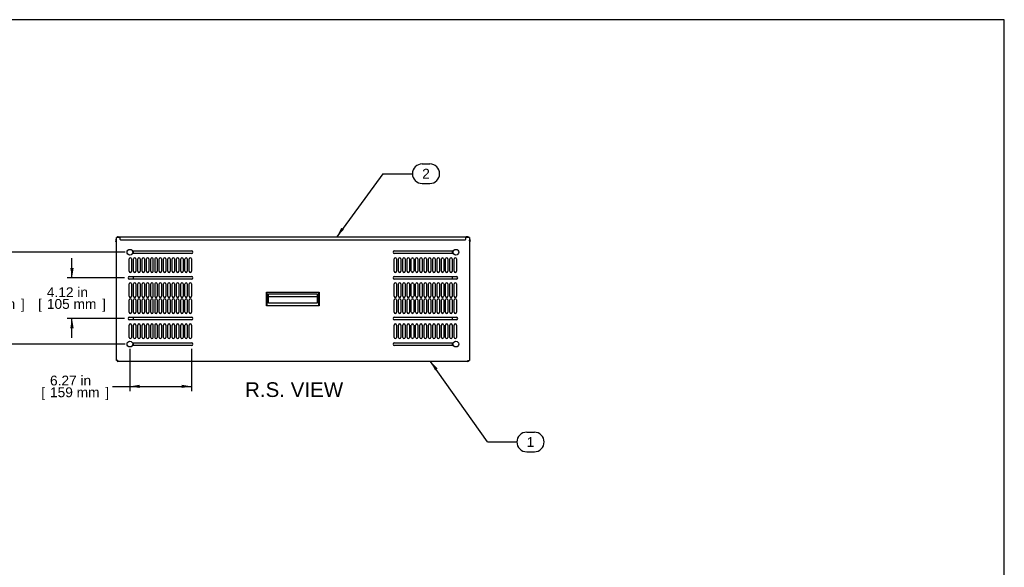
# Model space of a CAD drawing. Header units: inches. Extents: x 0 to 188, y 0 to 141.
# Tile 22 of 22: x 87 to 188, y 85 to 141. Entities that reach past the tile are written whole.
import ezdxf
from ezdxf.enums import TextEntityAlignment as Align

# ---------------------------------------------------------------- set-up
doc = ezdxf.new("R2010")
doc.units = ezdxf.units.IN
doc.header["$MEASUREMENT"] = 0
for name, color, linetype in [('COM57176-46', 7, 'Continuous'), ('COM57177-4', 7, 'Continuous'), ('COM57179-6S', 7, 'Continuous'), ('Default', 7, 'Continuous'), ('HAN13044', 7, 'Continuous'), ('SCS19417', 7, 'Continuous'), ('SCS19496', 7, 'Continuous')]:
    doc.layers.add(name, color=color, linetype=linetype)
doc.styles.add('SEACAD_Arial', font='arial.ttf')
doc.dimstyles.new('WEB', dxfattribs={"dimtxt": 1, "dimasz": 1, "dimexe": 0.5, "dimexo": 0.5, "dimgap": 0.25, "dimtad": 0, "dimtih": 1, "dimtoh": 1, "dimzin": 4, "dimdsep": 46, "dimtxsty": 'SEACAD_Arial', "dimblk1": '_SE_FILLED', "dimblk2": '_SE_FILLED', "dimsah": 1, "dimcen": 0.5, "dimadec": 0, "dimazin": 0, "dimtfac": 0.8, "dimtdec": 0, "dimtofl": 0, "dimtmove": 0, "dimatfit": 3, "dimfxl": 1, "dimtolj": 1, "dimtzin": 4, "dimarcsym": 0})

# ---------------------------------------------------------------- blocks, each defined once
blk = doc.blocks.new('SEANNOT_GROUP1')
at = {"layer": 'Default', "linetype": 'Continuous'}
blk.add_hatch(color=7, dxfattribs=at).paths.add_polyline_path([(130.08, 105.32), (129.37, 106.04), (129.81, 105.13)])
at = {"layer": 'Default', "color": 7, "linetype": 'Continuous'}
for p, q in [((139.17, 98.82), (139.95, 98.82)), ((135.17, 97.82), (138.17, 97.82)), ((139.17, 96.82), (139.95, 96.82))]:
    blk.add_line(p, q, dxfattribs=at)
blk.add_lwpolyline([(135.17, 97.82), (129.37, 106.04)], dxfattribs=at)
for centre, start, end in [((139.17, 97.82), 90, 270), ((139.95, 97.82), 270, 90)]:
    blk.add_arc(centre, 1, start, end, dxfattribs=at)
at = {"layer": 'Default', "color": 7, "linetype": 'Continuous', "style": 'SEACAD_Arial'}
blk.add_text('1', height=1, dxfattribs=at).set_placement((139.17, 98.32), align=Align.TOP_LEFT)
blk = doc.blocks.new('SEANNOT_GROUP2')
at = {"layer": 'Default', "linetype": 'Continuous'}
blk.add_hatch(color=7, dxfattribs=at).paths.add_polyline_path([(120.25, 119.67), (119.79, 118.76), (120.52, 119.47)])
at = {"layer": 'Default', "color": 7, "linetype": 'Continuous'}
for p, q in [((128.51, 126.19), (129.29, 126.19)), ((124.51, 125.19), (127.51, 125.19)), ((128.51, 124.19), (129.29, 124.19))]:
    blk.add_line(p, q, dxfattribs=at)
blk.add_lwpolyline([(124.51, 125.19), (119.79, 118.76)], dxfattribs=at)
for centre, start, end in [((128.51, 125.19), 90, 270), ((129.29, 125.19), 270, 90)]:
    blk.add_arc(centre, 1, start, end, dxfattribs=at)
at = {"layer": 'Default', "color": 7, "linetype": 'Continuous', "style": 'SEACAD_Arial'}
blk.add_text('2', height=1, dxfattribs=at).set_placement((128.51, 125.69), align=Align.TOP_LEFT)
blk = doc.blocks.new('SE5')
at = {"layer": 'COM57176-46', "color": 7, "linetype": 'Continuous'}
for p, q in [((97.32, 106.13), (97.32, 118.69)), ((97.4, 118.69), (97.32, 118.69)), ((97.67, 118.69), (97.4, 118.69)), ((133.23, 118.69), (132.97, 118.69)), ((133.32, 118.69), (133.23, 118.69)), ((133.32, 118.69), (133.32, 106.13)), ((98.94, 117.32), (104.96, 117.32)), ((104.96, 117.04), (98.94, 117.04)), ((125.68, 117.32), (131.7, 117.32)), ((131.7, 117.04), (125.68, 117.04)), ((98.62, 115.24), (98.62, 116.5)), ((98.86, 116.5), (98.86, 115.24)), ((99.06, 115.24), (99.06, 116.5)), ((99.29, 116.5), (99.29, 115.24)), ((99.5, 115.24), (99.5, 116.5)), ((99.73, 116.5), (99.73, 115.24)), ((99.93, 115.24), (99.93, 116.5)), ((100.17, 116.5), (100.17, 115.24)), ((100.37, 115.24), (100.37, 116.5)), ((100.61, 116.5), (100.61, 115.24)), ((100.81, 115.24), (100.81, 116.5)), ((101.04, 116.5), (101.04, 115.24)), ((101.25, 115.24), (101.25, 116.5)), ((101.48, 116.5), (101.48, 115.24)), ((101.68, 115.24), (101.68, 116.5)), ((101.92, 116.5), (101.92, 115.24)), ((102.12, 115.24), (102.12, 116.5)), ((102.36, 116.5), (102.36, 115.24)), ((102.56, 115.24), (102.56, 116.5)), ((102.79, 116.5), (102.79, 115.24)), ((103, 115.24), (103, 116.5)), ((103.23, 116.5), (103.23, 115.24)), ((103.43, 115.24), (103.43, 116.5)), ((103.67, 116.5), (103.67, 115.24)), ((103.87, 115.24), (103.87, 116.5)), ((104.11, 116.5), (104.11, 115.24)), ((104.31, 115.24), (104.31, 116.5)), ((104.54, 116.5), (104.54, 115.24)), ((104.75, 115.24), (104.75, 116.5)), ((104.98, 116.5), (104.98, 115.24)), ((125.65, 115.24), (125.65, 116.5)), ((125.89, 116.5), (125.89, 115.24)), ((126.09, 115.24), (126.09, 116.5)), ((126.33, 116.5), (126.33, 115.24)), ((126.53, 115.24), (126.53, 116.5)), ((126.76, 116.5), (126.76, 115.24)), ((126.97, 115.24), (126.97, 116.5)), ((127.2, 116.5), (127.2, 115.24)), ((127.4, 115.24), (127.4, 116.5)), ((127.64, 116.5), (127.64, 115.24)), ((127.84, 115.24), (127.84, 116.5)), ((128.08, 116.5), (128.08, 115.24)), ((128.28, 115.24), (128.28, 116.5)), ((128.51, 116.5), (128.51, 115.24)), ((128.72, 115.24), (128.72, 116.5)), ((128.95, 116.5), (128.95, 115.24)), ((129.15, 115.24), (129.15, 116.5)), ((129.39, 116.5), (129.39, 115.24)), ((129.59, 115.24), (129.59, 116.5)), ((129.83, 116.5), (129.83, 115.24)), ((130.03, 115.24), (130.03, 116.5)), ((130.26, 116.5), (130.26, 115.24)), ((130.47, 115.24), (130.47, 116.5)), ((130.7, 116.5), (130.7, 115.24)), ((130.9, 115.24), (130.9, 116.5)), ((131.14, 116.5), (131.14, 115.24)), ((131.34, 115.24), (131.34, 116.5)), ((131.58, 116.5), (131.58, 115.24)), ((131.78, 115.24), (131.78, 116.5)), ((132.01, 116.5), (132.01, 115.24)), ((98.65, 114.7), (104.96, 114.7)), ((125.68, 114.7), (131.99, 114.7)), ((98.62, 112.68), (98.62, 113.94)), ((104.96, 114.42), (98.65, 114.42)), ((98.86, 113.94), (98.86, 112.68)), ((99.06, 112.68), (99.06, 113.94)), ((99.29, 113.94), (99.29, 112.68)), ((99.5, 112.68), (99.5, 113.94)), ((99.73, 113.94), (99.73, 112.68)), ((99.93, 112.68), (99.93, 113.94)), ((100.17, 113.94), (100.17, 112.68)), ((100.37, 112.68), (100.37, 113.94)), ((100.61, 113.94), (100.61, 112.68)), ((100.81, 112.68), (100.81, 113.94)), ((101.04, 113.94), (101.04, 112.68)), ((101.25, 112.68), (101.25, 113.94)), ((101.48, 113.94), (101.48, 112.68)), ((101.68, 112.68), (101.68, 113.94)), ((101.92, 113.94), (101.92, 112.68)), ((102.12, 112.68), (102.12, 113.94)), ((102.36, 113.94), (102.36, 112.68)), ((102.56, 112.68), (102.56, 113.94)), ((102.79, 113.94), (102.79, 112.68)), ((103, 112.68), (103, 113.94)), ((103.23, 113.94), (103.23, 112.68)), ((103.43, 112.68), (103.43, 113.94)), ((103.67, 113.94), (103.67, 112.68)), ((103.87, 112.68), (103.87, 113.94)), ((104.11, 113.94), (104.11, 112.68)), ((104.31, 112.68), (104.31, 113.94)), ((104.54, 113.94), (104.54, 112.68)), ((104.75, 112.68), (104.75, 113.94)), ((104.98, 113.94), (104.98, 112.68)), ((125.65, 112.68), (125.65, 113.94)), ((131.99, 114.42), (125.68, 114.42)), ((125.89, 113.94), (125.89, 112.68)), ((126.09, 112.68), (126.09, 113.94)), ((126.33, 113.94), (126.33, 112.68)), ((126.53, 112.68), (126.53, 113.94)), ((126.76, 113.94), (126.76, 112.68)), ((126.97, 112.68), (126.97, 113.94)), ((127.2, 113.94), (127.2, 112.68)), ((127.4, 112.68), (127.4, 113.94)), ((127.64, 113.94), (127.64, 112.68)), ((127.84, 112.68), (127.84, 113.94)), ((128.08, 113.94), (128.08, 112.68)), ((128.28, 112.68), (128.28, 113.94)), ((128.51, 113.94), (128.51, 112.68)), ((128.72, 112.68), (128.72, 113.94)), ((128.95, 113.94), (128.95, 112.68)), ((129.15, 112.68), (129.15, 113.94)), ((129.39, 113.94), (129.39, 112.68)), ((129.59, 112.68), (129.59, 113.94)), ((129.83, 113.94), (129.83, 112.68)), ((130.03, 112.68), (130.03, 113.94)), ((130.26, 113.94), (130.26, 112.68)), ((130.47, 112.68), (130.47, 113.94)), ((130.7, 113.94), (130.7, 112.68)), ((130.9, 112.68), (130.9, 113.94)), ((131.14, 113.94), (131.14, 112.68)), ((131.34, 112.68), (131.34, 113.94)), ((131.58, 113.94), (131.58, 112.68)), ((131.78, 112.68), (131.78, 113.94)), ((132.01, 113.94), (132.01, 112.68)), ((98.62, 111.05), (98.62, 112.32)), ((98.86, 112.32), (98.86, 111.05)), ((99.06, 111.05), (99.06, 112.32)), ((99.29, 112.32), (99.29, 111.05)), ((99.5, 111.05), (99.5, 112.32)), ((99.73, 112.32), (99.73, 111.05)), ((99.93, 111.05), (99.93, 112.32)), ((100.17, 112.32), (100.17, 111.05)), ((100.37, 111.05), (100.37, 112.32)), ((100.61, 112.32), (100.61, 111.05)), ((100.81, 111.05), (100.81, 112.32)), ((101.04, 112.32), (101.04, 111.05)), ((101.25, 111.05), (101.25, 112.32)), ((101.48, 112.32), (101.48, 111.05)), ((101.68, 111.05), (101.68, 112.32)), ((101.92, 112.32), (101.92, 111.05)), ((102.12, 111.05), (102.12, 112.32)), ((102.36, 112.32), (102.36, 111.05)), ((102.56, 111.05), (102.56, 112.32)), ((102.79, 112.32), (102.79, 111.05)), ((103, 111.05), (103, 112.32)), ((103.23, 112.32), (103.23, 111.05)), ((103.43, 111.05), (103.43, 112.32)), ((103.67, 112.32), (103.67, 111.05)), ((103.87, 111.05), (103.87, 112.32)), ((104.11, 112.32), (104.11, 111.05)), ((104.31, 111.05), (104.31, 112.32)), ((104.54, 112.32), (104.54, 111.05)), ((104.75, 111.05), (104.75, 112.32)), ((104.98, 112.32), (104.98, 111.05)), ((125.65, 111.05), (125.65, 112.32)), ((125.89, 112.32), (125.89, 111.05)), ((126.09, 111.05), (126.09, 112.32)), ((126.33, 112.32), (126.33, 111.05)), ((126.53, 111.05), (126.53, 112.32)), ((126.76, 112.32), (126.76, 111.05)), ((126.97, 111.05), (126.97, 112.32)), ((127.2, 112.32), (127.2, 111.05)), ((127.4, 111.05), (127.4, 112.32)), ((127.64, 112.32), (127.64, 111.05)), ((127.84, 111.05), (127.84, 112.32)), ((128.08, 112.32), (128.08, 111.05)), ((128.28, 111.05), (128.28, 112.32)), ((128.51, 112.32), (128.51, 111.05)), ((128.72, 111.05), (128.72, 112.32)), ((128.95, 112.32), (128.95, 111.05)), ((129.15, 111.05), (129.15, 112.32)), ((129.39, 112.32), (129.39, 111.05)), ((129.59, 111.05), (129.59, 112.32)), ((129.83, 112.32), (129.83, 111.05)), ((130.03, 111.05), (130.03, 112.32)), ((130.26, 112.32), (130.26, 111.05)), ((130.47, 111.05), (130.47, 112.32)), ((130.7, 112.32), (130.7, 111.05)), ((130.9, 111.05), (130.9, 112.32)), ((131.14, 112.32), (131.14, 111.05)), ((131.34, 111.05), (131.34, 112.32)), ((131.58, 112.32), (131.58, 111.05)), ((131.78, 111.05), (131.78, 112.32)), ((132.01, 112.32), (132.01, 111.05)), ((98.65, 110.57), (104.96, 110.57)), ((125.68, 110.57), (131.99, 110.57)), ((98.62, 108.49), (98.62, 109.75)), ((104.96, 110.29), (98.65, 110.29)), ((98.86, 109.75), (98.86, 108.49)), ((99.06, 108.49), (99.06, 109.75)), ((99.29, 109.75), (99.29, 108.49)), ((99.5, 108.49), (99.5, 109.75)), ((99.73, 109.75), (99.73, 108.49)), ((99.93, 108.49), (99.93, 109.75)), ((100.17, 109.75), (100.17, 108.49)), ((100.37, 108.49), (100.37, 109.75)), ((100.61, 109.75), (100.61, 108.49)), ((100.81, 108.49), (100.81, 109.75)), ((101.04, 109.75), (101.04, 108.49)), ((101.25, 108.49), (101.25, 109.75)), ((101.48, 109.75), (101.48, 108.49)), ((101.68, 108.49), (101.68, 109.75)), ((101.92, 109.75), (101.92, 108.49)), ((102.12, 108.49), (102.12, 109.75)), ((102.36, 109.75), (102.36, 108.49)), ((102.56, 108.49), (102.56, 109.75)), ((102.79, 109.75), (102.79, 108.49)), ((103, 108.49), (103, 109.75)), ((103.23, 109.75), (103.23, 108.49)), ((103.43, 108.49), (103.43, 109.75)), ((103.67, 109.75), (103.67, 108.49)), ((103.87, 108.49), (103.87, 109.75)), ((104.11, 109.75), (104.11, 108.49)), ((104.31, 108.49), (104.31, 109.75)), ((104.54, 109.75), (104.54, 108.49)), ((104.75, 108.49), (104.75, 109.75)), ((104.98, 109.75), (104.98, 108.49)), ((125.65, 108.49), (125.65, 109.75)), ((131.99, 110.29), (125.68, 110.29)), ((125.89, 109.75), (125.89, 108.49)), ((126.09, 108.49), (126.09, 109.75)), ((126.33, 109.75), (126.33, 108.49)), ((126.53, 108.49), (126.53, 109.75)), ((126.76, 109.75), (126.76, 108.49)), ((126.97, 108.49), (126.97, 109.75)), ((127.2, 109.75), (127.2, 108.49)), ((127.4, 108.49), (127.4, 109.75)), ((127.64, 109.75), (127.64, 108.49)), ((127.84, 108.49), (127.84, 109.75)), ((128.08, 109.75), (128.08, 108.49)), ((128.28, 108.49), (128.28, 109.75)), ((128.51, 109.75), (128.51, 108.49)), ((128.72, 108.49), (128.72, 109.75)), ((128.95, 109.75), (128.95, 108.49)), ((129.15, 108.49), (129.15, 109.75)), ((129.39, 109.75), (129.39, 108.49)), ((129.59, 108.49), (129.59, 109.75)), ((129.83, 109.75), (129.83, 108.49)), ((130.03, 108.49), (130.03, 109.75)), ((130.26, 109.75), (130.26, 108.49)), ((130.47, 108.49), (130.47, 109.75)), ((130.7, 109.75), (130.7, 108.49)), ((130.9, 108.49), (130.9, 109.75)), ((131.14, 109.75), (131.14, 108.49)), ((131.34, 108.49), (131.34, 109.75)), ((131.58, 109.75), (131.58, 108.49)), ((131.78, 108.49), (131.78, 109.75)), ((132.01, 109.75), (132.01, 108.49)), ((98.94, 107.95), (104.96, 107.95)), ((104.96, 107.67), (98.94, 107.67)), ((125.68, 107.95), (131.7, 107.95)), ((131.7, 107.67), (125.68, 107.67)), ((97.4, 106.13), (97.32, 106.13)), ((97.46, 106.13), (97.4, 106.13)), ((97.46, 106.13), (97.46, 106.04)), ((133.17, 106.04), (97.46, 106.04)), ((133.17, 106.04), (133.17, 106.13)), ((133.17, 106.13), (133.23, 106.13)), ((133.23, 106.13), (133.32, 106.13))]:
    blk.add_line(p, q, dxfattribs=at)
for centre, radius, start, end in [((98.74, 116.5), 0.117, 0, 180), ((99.18, 116.5), 0.117, 0, 180), ((99.61, 116.5), 0.117, 0, 180), ((100.05, 116.5), 0.117, 0, 180), ((100.49, 116.5), 0.117, 0, 180), ((100.93, 116.5), 0.117, 0, 180), ((101.36, 116.5), 0.117, 0, 180), ((101.8, 116.5), 0.117, 0, 180), ((102.24, 116.5), 0.117, 0, 180), ((102.68, 116.5), 0.117, 0, 180), ((103.11, 116.5), 0.117, 0, 180), ((103.55, 116.5), 0.117, 0, 180), ((103.99, 116.5), 0.117, 0, 180), ((104.43, 116.5), 0.117, 0, 180), ((104.86, 116.5), 0.117, 0, 180), ((104.96, 117.18), 0.14, 270, 90), ((125.68, 117.18), 0.141, 90, 270), ((125.77, 116.5), 0.118, 0, 180), ((126.21, 116.5), 0.117, 0, 180), ((126.65, 116.5), 0.118, 0, 180), ((127.08, 116.5), 0.117, 0, 180), ((127.52, 116.5), 0.117, 0, 180), ((127.96, 116.5), 0.118, 0, 180), ((128.4, 116.5), 0.117, 0, 180), ((128.83, 116.5), 0.117, 0, 180), ((129.27, 116.5), 0.118, 0, 180), ((129.71, 116.5), 0.117, 0, 180), ((130.15, 116.5), 0.117, 0, 180), ((130.58, 116.5), 0.117, 0, 180), ((131.02, 116.5), 0.117, 0, 180), ((131.46, 116.5), 0.118, 0, 180), ((131.9, 116.5), 0.117, 0, 180), ((98.65, 114.56), 0.141, 90, 270), ((98.74, 115.24), 0.117, 180, 0), ((99.18, 115.24), 0.117, 180, 0), ((99.61, 115.24), 0.117, 180, 0), ((100.05, 115.24), 0.117, 180, 0), ((100.49, 115.24), 0.117, 180, 0), ((100.93, 115.24), 0.117, 180, 0), ((101.36, 115.24), 0.117, 180, 0), ((101.8, 115.24), 0.117, 180, 0), ((102.24, 115.24), 0.117, 180, 0), ((102.68, 115.24), 0.117, 180, 0), ((103.11, 115.24), 0.117, 180, 0), ((103.55, 115.24), 0.117, 180, 0), ((103.99, 115.24), 0.117, 180, 0), ((104.43, 115.24), 0.117, 180, 0), ((104.86, 115.24), 0.117, 180, 0), ((104.96, 114.56), 0.141, 270, 90), ((125.68, 114.56), 0.141, 90, 270), ((125.77, 115.24), 0.117, 180, 0), ((126.21, 115.24), 0.117, 180, 0), ((126.65, 115.24), 0.117, 180, 0), ((127.08, 115.24), 0.117, 180, 0), ((127.52, 115.24), 0.117, 180, 0), ((127.96, 115.24), 0.117, 180, 0), ((128.4, 115.24), 0.117, 180, 0), ((128.83, 115.24), 0.117, 180, 0), ((129.27, 115.24), 0.117, 180, 0), ((129.71, 115.24), 0.117, 180, 0), ((130.15, 115.24), 0.117, 180, 0), ((130.58, 115.24), 0.117, 180, 0), ((131.02, 115.24), 0.117, 180, 0), ((131.46, 115.24), 0.117, 180, 0), ((131.9, 115.24), 0.117, 180, 0), ((131.99, 114.56), 0.141, 270, 90), ((98.74, 113.94), 0.117, 0, 180), ((99.18, 113.94), 0.117, 0, 180), ((99.61, 113.94), 0.117, 0, 180), ((100.05, 113.94), 0.117, 0, 180), ((100.49, 113.94), 0.117, 0, 180), ((100.93, 113.94), 0.117, 0, 180), ((101.36, 113.94), 0.117, 0, 180), ((101.8, 113.94), 0.117, 0, 180), ((102.24, 113.94), 0.117, 0, 180), ((102.68, 113.94), 0.117, 0, 180), ((103.11, 113.94), 0.117, 0, 180), ((103.55, 113.94), 0.117, 0, 180), ((103.99, 113.94), 0.117, 0, 180), ((104.43, 113.94), 0.117, 0, 180), ((104.86, 113.94), 0.117, 0, 180), ((125.77, 113.94), 0.117, 0, 180), ((126.21, 113.94), 0.117, 0, 180), ((126.65, 113.94), 0.117, 0, 180), ((127.08, 113.94), 0.117, 0, 180), ((127.52, 113.94), 0.117, 0, 180), ((127.96, 113.94), 0.117, 0, 180), ((128.4, 113.94), 0.117, 0, 180), ((128.83, 113.94), 0.117, 0, 180), ((129.27, 113.94), 0.117, 0, 180), ((129.71, 113.94), 0.117, 0, 180), ((130.15, 113.94), 0.117, 0, 180), ((130.58, 113.94), 0.117, 0, 180), ((131.02, 113.94), 0.117, 0, 180), ((131.46, 113.94), 0.117, 0, 180), ((131.9, 113.94), 0.117, 0, 180), ((98.74, 112.68), 0.117, 180, 360), ((99.18, 112.68), 0.117, 180, 360), ((99.61, 112.68), 0.117, 180, 360), ((100.05, 112.68), 0.117, 180, 360), ((100.49, 112.68), 0.117, 180, 360), ((100.93, 112.68), 0.117, 180, 360), ((101.36, 112.68), 0.117, 180, 360), ((101.8, 112.68), 0.117, 180, 360), ((102.24, 112.68), 0.117, 180, 360), ((102.68, 112.68), 0.117, 180, 360), ((103.11, 112.68), 0.117, 180, 360), ((103.55, 112.68), 0.117, 180, 360), ((103.99, 112.68), 0.117, 180, 360), ((104.43, 112.68), 0.117, 180, 360), ((104.86, 112.68), 0.117, 180, 360), ((125.77, 112.68), 0.117, 180, 0), ((126.21, 112.68), 0.117, 180, 0), ((126.65, 112.68), 0.117, 180, 0), ((127.08, 112.68), 0.117, 180, 0), ((127.52, 112.68), 0.117, 180, 0), ((127.96, 112.68), 0.117, 180, 0), ((128.4, 112.68), 0.117, 180, 0), ((128.83, 112.68), 0.117, 180, 0), ((129.27, 112.68), 0.117, 180, 0), ((129.71, 112.68), 0.117, 180, 0), ((130.15, 112.68), 0.117, 180, 0), ((130.58, 112.68), 0.117, 180, 0), ((131.02, 112.68), 0.117, 180, 0), ((131.46, 112.68), 0.117, 180, 0), ((131.9, 112.68), 0.117, 180, 0), ((98.74, 112.32), 0.117, 0, 180), ((99.18, 112.32), 0.117, 0, 180), ((99.61, 112.32), 0.117, 0, 180), ((100.05, 112.32), 0.117, 0, 180), ((100.49, 112.32), 0.117, 0, 180), ((100.93, 112.32), 0.117, 0, 180), ((101.36, 112.32), 0.117, 0, 180), ((101.8, 112.32), 0.117, 0, 180), ((102.24, 112.32), 0.117, 0, 180), ((102.68, 112.32), 0.117, 0, 180), ((103.11, 112.32), 0.117, 0, 180), ((103.55, 112.32), 0.117, 0, 180), ((103.99, 112.32), 0.117, 0, 180), ((104.43, 112.32), 0.117, 0, 180), ((104.86, 112.32), 0.117, 0, 180), ((125.77, 112.32), 0.117, 0, 180), ((126.21, 112.32), 0.117, 0, 180), ((126.65, 112.32), 0.117, 0, 180), ((127.08, 112.32), 0.117, 0, 180), ((127.52, 112.32), 0.117, 0, 180), ((127.96, 112.32), 0.117, 0, 180), ((128.4, 112.32), 0.117, 0, 180), ((128.83, 112.32), 0.117, 0, 180), ((129.27, 112.32), 0.117, 0, 180), ((129.71, 112.32), 0.117, 0, 180), ((130.15, 112.32), 0.117, 0, 180), ((130.58, 112.32), 0.117, 0, 180), ((131.02, 112.32), 0.117, 0, 180), ((131.46, 112.32), 0.117, 0, 180), ((131.9, 112.32), 0.117, 0, 180), ((98.65, 110.43), 0.14, 90, 270), ((98.74, 111.05), 0.117, 180, 360), ((99.18, 111.05), 0.117, 180, 360), ((99.61, 111.05), 0.117, 180, 360), ((100.05, 111.05), 0.117, 180, 360), ((100.49, 111.05), 0.117, 180, 360), ((100.93, 111.05), 0.117, 180, 360), ((101.36, 111.05), 0.117, 180, 360), ((101.8, 111.05), 0.117, 180, 360), ((102.24, 111.05), 0.117, 180, 360), ((102.68, 111.05), 0.117, 180, 360), ((103.11, 111.05), 0.117, 180, 360), ((103.55, 111.05), 0.117, 180, 360), ((103.99, 111.05), 0.117, 180, 360), ((104.43, 111.05), 0.117, 180, 360), ((104.86, 111.05), 0.117, 180, 360), ((104.96, 110.43), 0.14, 270, 90), ((125.68, 110.43), 0.14, 90, 270), ((125.77, 111.05), 0.117, 180, 0), ((126.21, 111.05), 0.117, 180, 0), ((126.65, 111.05), 0.117, 180, 0), ((127.08, 111.05), 0.117, 180, 0), ((127.52, 111.05), 0.117, 180, 0), ((127.96, 111.05), 0.117, 180, 0), ((128.4, 111.05), 0.117, 180, 0), ((128.83, 111.05), 0.117, 180, 0), ((129.27, 111.05), 0.117, 180, 0), ((129.71, 111.05), 0.117, 180, 0), ((130.15, 111.05), 0.117, 180, 0), ((130.58, 111.05), 0.117, 180, 0), ((131.02, 111.05), 0.117, 180, 0), ((131.46, 111.05), 0.117, 180, 0), ((131.9, 111.05), 0.117, 180, 0), ((131.99, 110.43), 0.14, 270, 90), ((98.74, 109.75), 0.117, 0, 180), ((99.18, 109.75), 0.117, 0, 180), ((99.61, 109.75), 0.117, 0, 180), ((100.05, 109.75), 0.117, 0, 180), ((100.49, 109.75), 0.117, 0, 180), ((100.93, 109.75), 0.117, 0, 180), ((101.36, 109.75), 0.117, 0, 180), ((101.8, 109.75), 0.117, 0, 180), ((102.24, 109.75), 0.117, 0, 180), ((102.68, 109.75), 0.117, 0, 180), ((103.11, 109.75), 0.117, 0, 180), ((103.55, 109.75), 0.117, 0, 180), ((103.99, 109.75), 0.117, 0, 180), ((104.43, 109.75), 0.117, 0, 180), ((104.86, 109.75), 0.117, 0, 180), ((125.77, 109.75), 0.117, 0, 180), ((126.21, 109.75), 0.118, 0, 180), ((126.65, 109.75), 0.117, 0, 180), ((127.08, 109.75), 0.117, 0, 180), ((127.52, 109.75), 0.118, 0, 180), ((127.96, 109.75), 0.117, 0, 180), ((128.4, 109.75), 0.117, 0, 180), ((128.83, 109.75), 0.117, 0, 180), ((129.27, 109.75), 0.117, 0, 180), ((129.71, 109.75), 0.118, 0, 180), ((130.15, 109.75), 0.117, 0, 180), ((130.58, 109.75), 0.117, 0, 180), ((131.02, 109.75), 0.118, 0, 180), ((131.46, 109.75), 0.117, 0, 180), ((131.9, 109.75), 0.117, 0, 180), ((98.74, 108.49), 0.117, 180, 0), ((99.18, 108.49), 0.117, 180, 0), ((99.61, 108.49), 0.117, 180, 0), ((100.05, 108.49), 0.117, 180, 0), ((100.49, 108.49), 0.117, 180, 0), ((100.93, 108.49), 0.117, 180, 0), ((101.36, 108.49), 0.117, 180, 0), ((101.8, 108.49), 0.117, 180, 0), ((102.24, 108.49), 0.117, 180, 0), ((102.68, 108.49), 0.117, 180, 0), ((103.11, 108.49), 0.117, 180, 0), ((103.55, 108.49), 0.117, 180, 0), ((103.99, 108.49), 0.117, 180, 0), ((104.43, 108.49), 0.117, 180, 0), ((104.86, 108.49), 0.117, 180, 0), ((125.77, 108.49), 0.117, 180, 0), ((126.21, 108.49), 0.117, 180, 0), ((126.65, 108.49), 0.117, 180, 0), ((127.08, 108.49), 0.117, 180, 0), ((127.52, 108.49), 0.117, 180, 0), ((127.96, 108.49), 0.117, 180, 0), ((128.4, 108.49), 0.117, 180, 0), ((128.83, 108.49), 0.117, 180, 0), ((129.27, 108.49), 0.117, 180, 0), ((129.71, 108.49), 0.117, 180, 0), ((130.15, 108.49), 0.117, 180, 0), ((130.58, 108.49), 0.117, 180, 0), ((131.02, 108.49), 0.117, 180, 0), ((131.46, 108.49), 0.117, 180, 0), ((131.9, 108.49), 0.117, 180, 0), ((104.96, 107.81), 0.14, 270, 90), ((125.68, 107.81), 0.14, 90, 270), ((97.46, 106.13), 0.086, 180, 270), ((97.46, 106.13), 0.029, 180, 270), ((133.17, 106.13), 0.086, 270, 0), ((133.17, 106.13), 0.029, 270, 0)]:
    blk.add_arc(centre, radius, start, end, dxfattribs=at)
at = {"layer": 'COM57177-4', "color": 7, "linetype": 'Continuous'}
for p, q in [((97.49, 118.76), (97.62, 118.76)), ((97.49, 118.7), (97.62, 118.7)), ((97.62, 118.76), (97.67, 118.76)), ((97.67, 118.7), (97.62, 118.7)), ((97.67, 118.76), (132.97, 118.76)), ((97.67, 118.76), (97.67, 118.68)), ((97.67, 118.68), (97.67, 118.52)), ((132.97, 118.68), (132.97, 118.76)), ((132.97, 118.76), (133.01, 118.76)), ((133.01, 118.7), (132.97, 118.7)), ((132.97, 118.52), (132.97, 118.68)), ((133.15, 118.76), (133.01, 118.76)), ((133.15, 118.7), (133.01, 118.7)), ((97.73, 118.46), (132.9, 118.46))]:
    blk.add_line(p, q, dxfattribs=at)
for centre, radius, start, end in [((97.49, 118.68), 0.086, 90, 170.6311), ((97.49, 118.68), 0.029, 90, 151.1343), ((133.15, 118.68), 0.086, 9.3689, 90), ((133.15, 118.68), 0.029, 28.8657, 90), ((97.73, 118.52), 0.0625, 180, 270), ((132.9, 118.52), 0.0625, 270, 0)]:
    blk.add_arc(centre, radius, start, end, dxfattribs=at)
at = {"layer": 'COM57179-6S', "color": 7, "linetype": 'Continuous'}
for p, q in [((99.06, 117.04), (99.06, 117.32)), ((131.57, 117.32), (131.57, 117.04)), ((99.06, 115.22), (99.06, 116.52)), ((131.57, 116.52), (131.57, 115.22)), ((99.06, 114.42), (99.06, 114.7)), ((131.57, 114.7), (131.57, 114.42)), ((99.06, 112.66), (99.06, 113.96)), ((131.57, 113.96), (131.57, 112.66)), ((99.06, 111.03), (99.06, 112.33)), ((131.57, 112.33), (131.57, 111.03)), ((99.06, 110.29), (99.06, 110.57)), ((131.57, 110.57), (131.57, 110.29)), ((99.06, 108.47), (99.06, 109.77)), ((131.57, 109.77), (131.57, 108.47)), ((99.06, 107.67), (99.06, 107.95)), ((131.57, 107.95), (131.57, 107.67))]:
    blk.add_line(p, q, dxfattribs=at)
at = {"layer": 'HAN13044', "color": 7, "linetype": 'Continuous'}
for p, q in [((112.63, 111.71), (112.63, 113.11)), ((112.63, 113.11), (118, 113.11)), ((112.67, 113.07), (112.63, 113.11)), ((117.97, 113.07), (112.67, 113.07)), ((112.67, 113.07), (112.67, 111.75)), ((112.84, 111.98), (112.84, 112.92)), ((112.84, 112.92), (117.8, 112.92)), ((112.84, 112.66), (117.8, 112.66)), ((117.8, 112.92), (117.8, 111.98)), ((117.97, 113.07), (118, 113.11)), ((117.97, 111.75), (117.97, 113.07)), ((118, 113.11), (118, 111.71)), ((112.63, 111.71), (112.67, 111.75)), ((118, 111.71), (112.63, 111.71)), ((112.67, 111.75), (117.97, 111.75)), ((117.8, 111.98), (112.84, 111.98)), ((118, 111.71), (117.97, 111.75))]:
    blk.add_line(p, q, dxfattribs=at)
at = {"layer": 'SCS19417', "color": 7, "linetype": 'Continuous'}
for p, q in [((97.27, 118.4), (97.23, 118.4)), ((97.23, 118.35), (97.27, 118.35)), ((97.25, 118.46), (97.25, 118.46)), ((97.25, 118.29), (97.25, 118.29)), ((97.28, 118.4), (97.27, 118.4)), ((97.27, 118.35), (97.28, 118.35)), ((97.31, 118.5), (97.28, 118.5)), ((97.28, 118.35), (97.28, 118.4)), ((97.28, 118.4), (97.28, 118.4)), ((97.28, 118.35), (97.28, 118.35)), ((97.28, 118.25), (97.31, 118.25)), ((133.35, 118.5), (133.33, 118.5)), ((133.33, 118.25), (133.35, 118.25)), ((133.35, 118.4), (133.35, 118.4)), ((133.35, 118.35), (133.35, 118.4)), ((133.36, 118.4), (133.35, 118.4)), ((133.35, 118.35), (133.35, 118.35)), ((133.35, 118.35), (133.36, 118.35)), ((133.4, 118.4), (133.36, 118.4)), ((133.36, 118.35), (133.4, 118.35)), ((133.38, 118.46), (133.39, 118.46)), ((133.38, 118.29), (133.39, 118.29))]:
    blk.add_line(p, q, dxfattribs=at)
for centre, radius, start, end in [((97.38, 118.39), 0.15, 135.8673, 151.9413), ((97.38, 118.36), 0.15, 208.046, 224.1327), ((97.28, 118.49), 0.012, 90, 135.8673), ((97.28, 118.26), 0.012, 224.1327, 270), ((97.31, 118.49), 0.008, 0, 90), ((97.31, 118.26), 0.008, 270, 0), ((133.33, 118.49), 0.008, 90, 180), ((133.33, 118.26), 0.008, 180, 270), ((133.35, 118.49), 0.012, 44.1327, 90), ((133.35, 118.26), 0.012, 270, 315.8673), ((133.25, 118.39), 0.15, 28.046, 44.1327), ((133.25, 118.36), 0.15, 315.8673, 331.9413)]:
    blk.add_arc(centre, radius, start, end, dxfattribs=at)
for points in [[(97.23, 118.4), (97.23, 118.41), (97.24, 118.42), (97.24, 118.45), (97.25, 118.46), (97.25, 118.46)], [(97.25, 118.29), (97.25, 118.3), (97.24, 118.31), (97.24, 118.33), (97.23, 118.34), (97.23, 118.35)], [(133.38, 118.46), (133.39, 118.46), (133.39, 118.45), (133.4, 118.42), (133.4, 118.41), (133.4, 118.4)], [(133.4, 118.35), (133.4, 118.34), (133.4, 118.33), (133.39, 118.31), (133.39, 118.3), (133.38, 118.29)]]:
    blk.add_open_spline(points, degree=3, knots=[0, 0, 0, 0, 0.5, 0.5, 1, 1, 1, 1], dxfattribs=at)
at = {"layer": 'SCS19496', "color": 7, "linetype": 'Continuous'}
for centre in [(98.69, 117.18), (131.95, 117.18), (98.69, 107.81), (131.95, 107.81)]:
    blk.add_circle(centre, 0.29, dxfattribs=at)
blk = doc.blocks.new('DMBLK183')
at = {"layer": 'Default', "linetype": 'Continuous', "transparency": 16777216}
for points in [[(84.34, 116.18), (84.67, 116.18), (84.5, 117.18)], [(84.34, 108.81), (84.5, 107.81), (84.67, 108.81)]]:
    blk.add_hatch(color=7, dxfattribs=at).paths.add_polyline_path(points)
at = {"layer": 'Default', "color": 7, "linetype": 'Continuous', "transparency": 16777216}
for p, q in [((98.19, 117.18), (84, 117.18)), ((84.5, 117.18), (84.5, 113.95)), ((84.5, 111.05), (84.5, 107.81)), ((98.19, 107.81), (84, 107.81))]:
    blk.add_line(p, q, dxfattribs=at)
at = {"layer": 'Default', "color": 7, "linetype": 'Continuous', "transparency": 16777216, "style": 'SEACAD_Arial'}
for s, p in [('9.38 in', (81.94, 113.6)), ('[', (81.05, 112.4)), ('238 mm', (81.94, 112.4)), (']', (87.57, 112.4))]:
    blk.add_text(s, height=1, dxfattribs=at).set_placement(p, align=Align.TOP_LEFT)
blk = doc.blocks.new('_SE_FILLED')
at = {"color": 0}
blk.add_line((0, 0), (-1, 0), dxfattribs=at)
blk.add_solid([(0, 0), (-1, -0.1665), (-1, 0.1665), (0, 0)], dxfattribs=at)
blk = doc.blocks.new('DMBLK184')
at = {"layer": 'Default', "linetype": 'Continuous', "transparency": 16777216}
for points in [[(92.61, 115.56), (92.78, 114.56), (92.95, 115.56)], [(92.61, 109.43), (92.95, 109.43), (92.78, 110.43)]]:
    blk.add_hatch(color=7, dxfattribs=at).paths.add_polyline_path(points)
at = {"layer": 'Default', "color": 7, "linetype": 'Continuous', "transparency": 16777216}
for p, q in [((92.78, 114.56), (92.78, 116.56)), ((98.15, 114.56), (92.28, 114.56)), ((98.15, 110.43), (92.28, 110.43)), ((92.78, 108.43), (92.78, 110.43))]:
    blk.add_line(p, q, dxfattribs=at)
at = {"layer": 'Default', "color": 7, "linetype": 'Continuous', "transparency": 16777216, "style": 'SEACAD_Arial'}
for s, p in [('4.12 in', (90.22, 113.6)), ('[', (89.32, 112.4)), ('105 mm', (90.22, 112.4)), (']', (95.85, 112.4))]:
    blk.add_text(s, height=1, dxfattribs=at).set_placement(p, align=Align.TOP_LEFT)
blk = doc.blocks.new('DMBLK190')
at = {"layer": 'Default', "linetype": 'Continuous', "transparency": 16777216}
for points in [[(99.69, 103.33), (99.69, 103.66), (98.69, 103.49)], [(103.96, 103.33), (104.96, 103.49), (103.96, 103.66)]]:
    blk.add_hatch(color=7, dxfattribs=at).paths.add_polyline_path(points)
at = {"layer": 'Default', "color": 7, "linetype": 'Continuous', "transparency": 16777216}
for p, q in [((98.69, 107.31), (98.69, 102.99)), ((104.96, 107.31), (104.96, 102.99)), ((96.91, 103.49), (104.96, 103.49))]:
    blk.add_line(p, q, dxfattribs=at)
at = {"layer": 'Default', "color": 7, "linetype": 'Continuous', "transparency": 16777216, "style": 'SEACAD_Arial'}
for s, p in [('6.27 in', (90.54, 104.59)), ('[', (89.65, 103.39)), (']', (96.17, 103.39)), ('159 mm', (90.54, 103.39))]:
    blk.add_text(s, height=1, dxfattribs=at).set_placement(p, align=Align.TOP_LEFT)

msp = doc.modelspace()

# ---------------------------------------------------------------- linework, layer by layer
at = {"layer": 'Default', "color": 7, "linetype": 'Continuous'}
for p, q in [((187.896, 140.903), (0.095, 140.903)), ((187.896, 0.103), (187.896, 140.903))]:
    msp.add_line(p, q, dxfattribs=at)

# ---------------------------------------------------------------- block references
at = {"layer": 'Default'}
for name in ['SEANNOT_GROUP2', 'SE5', 'SEANNOT_GROUP1']:
    msp.add_blockref(name, (0, 0), dxfattribs=at)

# ---------------------------------------------------------------- texts
at = {"layer": 'Default', "color": 7, "linetype": 'Continuous', "style": 'SEACAD_Arial'}
msp.add_text('R.S. VIEW', height=1.5, dxfattribs=at).set_placement((110.435, 103.912), align=Align.TOP_LEFT)

# ---------------------------------------------------------------- dimensions: what is measured, and where the dimension line sits
at = {"layer": 'Default', "color": 7, "linetype": 'Continuous'}
for base, p1, p2, angle, picture, middle in [((84.503116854, 117.183127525), (98.685388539, 117.183127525), (98.685388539, 107.808127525), 270, 'DMBLK183', (84.503116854, 112.495627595)), ((92.78032024, 110.433127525), (98.645388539, 110.433127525), (98.645388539, 114.558127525), 90, 'DMBLK184', (92.78032024, 112.495627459)), ((98.685, 103.493), (98.685, 107.808), (104.958, 107.808), 0, 'DMBLK190', (96.91, 103.493))]:
    dim = msp.add_linear_dim(base=base, p1=p1, p2=p2, angle=angle, text='\\A1;<>', dimstyle='WEB', override={"dimpost": '\\X'}, dxfattribs=at)
    dim.commit()
    dim.dimension.update_dxf_attribs({"geometry": picture, "text_midpoint": middle, "dimtype": 161})

doc.saveas('drawing.dxf')
